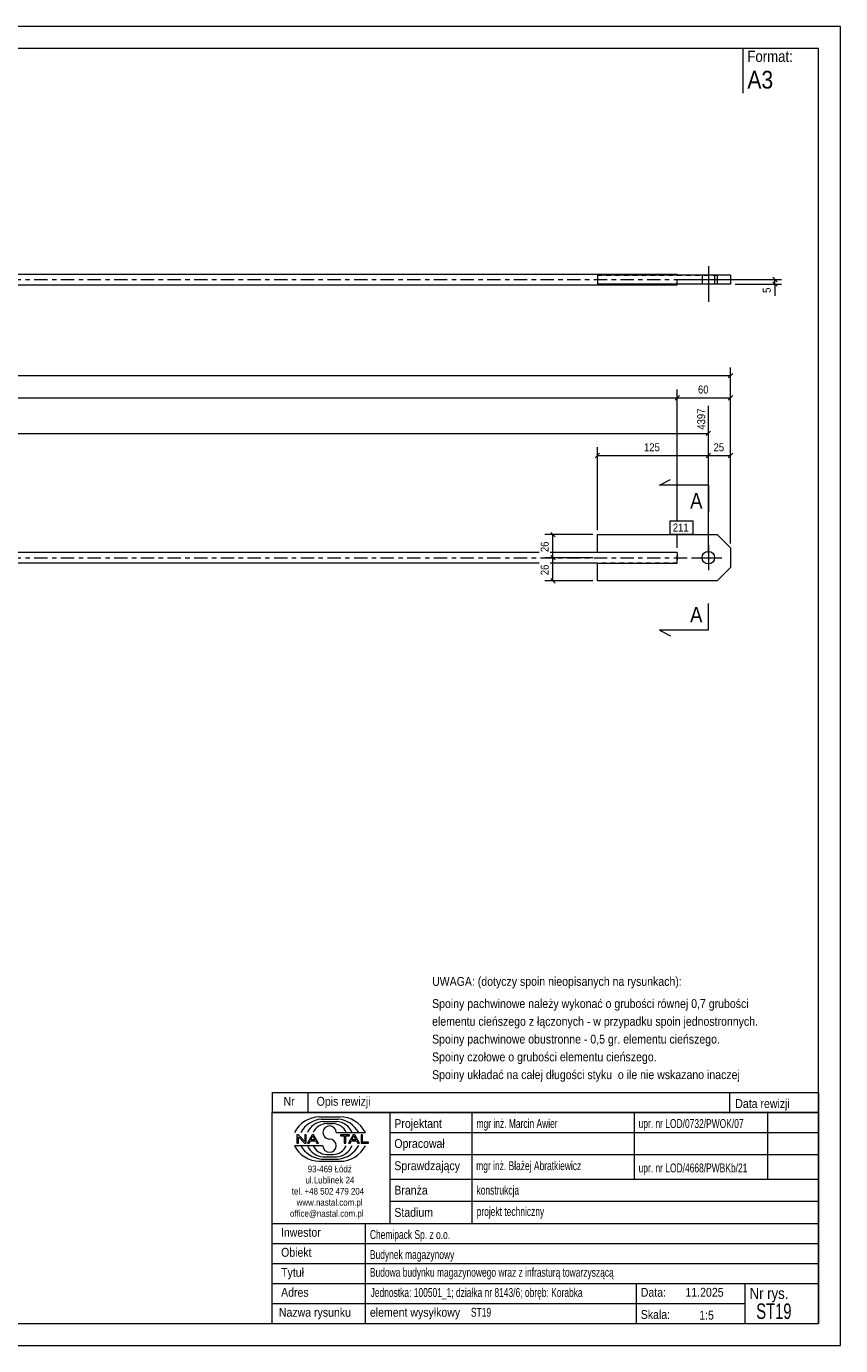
# Model space of a CAD drawing. Header units: millimetres. Extents: x 0 to 420, y 0 to 297.
# Tile 2 of 2: x 237 to 420, y 0 to 297. Entities that reach past the tile are written whole.
import ezdxf

# ---------------------------------------------------------------- set-up
doc = ezdxf.new("R2010")
doc.units = ezdxf.units.MM
for name, pattern in [('XKITLINE00', [0]), ('XKITLINE01', [4, 1, -1, 1, -1]), ('XKITLINE03', [6, 3, -1, 1, -1])]:
    doc.linetypes.add(name, pattern=pattern)
for name, color, linetype, lineweight in [('Arkusz rysunku', 3, 'Continuous', 0), ('Element', 2, 'Continuous', 0), ('Inny typ obiektu', 7, 'Continuous', 0), ('Przekrój', 7, 'Continuous', 0), ('Wymiar', 4, 'Continuous', 0), ('Znak elementu', 2, 'Continuous', 0), ('Śruba', 3, 'Continuous', 0)]:
    doc.layers.add(name, color=color, linetype=linetype, lineweight=lineweight)
doc.styles.add('ARIAL', font='ARIAL.TTF')

msp = doc.modelspace()

# ---------------------------------------------------------------- linework, layer by layer
at = {"layer": 'Arkusz rysunku', "linetype": 'XKITLINE00', "lineweight": 0}
for p, q in [((420, 297), (0, 297)), ((420, 297), (415, 297)), ((420, 0), (420, 297)), ((415, 292), (5, 292)), ((415, 5), (415, 292)), ((5, 5), (415, 5)), ((0, 0), (420, 0))]:
    msp.add_line(p, q, dxfattribs=at)
at = {"layer": 'Element', "linetype": 'XKITLINE00', "lineweight": 0}
for p, q in [((208.42, 241.2), (383.22, 241.2)), ((395.22, 241), (365.22, 241)), ((365.22, 241), (365.22, 239)), ((383.22, 241.2), (383.22, 241)), ((392.22, 241), (392.22, 239)), ((395.22, 241), (395.22, 239)), ((208.42, 238.8), (383.22, 238.8)), ((395.22, 239), (365.22, 239)), ((383.22, 238.8), (383.22, 239)), ((365.22, 178.58), (365.22, 182.58)), ((365.22, 182.58), (392.22, 182.58)), ((392.22, 182.58), (395.22, 179.58)), ((352.1, 178.58), (208.42, 178.58)), ((365.22, 178.58), (354.62, 178.58)), ((383.22, 178.58), (365.22, 178.58)), ((383.22, 178.58), (383.22, 177.86)), ((395.22, 179.58), (395.22, 175.18)), ((352.1, 176.18), (208.42, 176.18)), ((365.22, 176.18), (354.62, 176.18)), ((365.22, 172.18), (365.22, 176.18)), ((365.22, 176.18), (383.22, 176.18)), ((383.22, 176.9), (383.22, 177.86)), ((383.22, 176.18), (383.22, 176.9)), ((395.22, 175.18), (392.22, 172.18)), ((392.22, 172.18), (365.22, 172.18))]:
    msp.add_line(p, q, dxfattribs=at)
at = {"layer": 'Element', "linetype": 'XKITLINE01', "lineweight": 0}
for p, q in [((365.22, 241), (392.22, 241)), ((383.22, 239), (383.22, 241)), ((383.22, 239), (383.22, 241)), ((392.22, 239), (365.22, 239)), ((383.22, 178.58), (365.22, 178.58)), ((383.22, 178.58), (383.22, 177.86)), ((383.22, 176.18), (365.22, 176.18)), ((383.22, 177.86), (383.22, 176.9)), ((383.22, 176.18), (383.22, 176.9))]:
    msp.add_line(p, q, dxfattribs=at)
at = {"layer": 'Element', "linetype": 'XKITLINE03', "lineweight": 0}
for p, q in [((208.42, 240), (393.22, 240)), ((208.42, 177.38), (393.22, 177.38))]:
    msp.add_line(p, q, dxfattribs=at)
at = {"layer": 'Inny typ obiektu', "linetype": 'XKITLINE00', "lineweight": 0}
for p, q in [((398, 292), (398, 282)), ((292, 57), (292, 52.5)), ((292, 57), (415, 57)), ((300, 57), (300, 52.5)), ((395, 57), (395, 52.5)), ((415, 57), (415, 52.5)), ((415, 52.5), (292, 52.5)), ((292, 5), (292, 52.5)), ((292, 52.5), (415, 52.5)), ((302.62, 51.49), (307.23, 51.5)), ((303.07, 50.99), (306.86, 51)), ((303.46, 50.49), (306.45, 50.49)), ((318.5, 52.5), (318.5, 27.5)), ((337, 27.5), (337, 52.5)), ((373.5, 52.5), (373.5, 37.5)), ((403.5, 52.5), (403.5, 37.5)), ((415, 52.5), (415, 5)), ((304.2, 49.98), (305.73, 49.99)), ((306.42, 47.99), (312.98, 47.99)), ((318.5, 48), (415, 48)), ((303.43, 45.01), (297, 45.01)), ((297.93, 47.44), (297.57, 47.44)), ((297.57, 47.44), (297.57, 45.56)), ((297.57, 45.56), (297.9, 45.56)), ((297.9, 47.04), (299.29, 45.56)), ((297.9, 45.56), (297.9, 47.04)), ((299.31, 45.96), (297.93, 47.44)), ((299.29, 45.56), (299.65, 45.56)), ((299.65, 47.44), (299.31, 47.44)), ((299.31, 47.44), (299.31, 45.96)), ((299.65, 45.56), (299.65, 47.44)), ((300.96, 47.44), (299.94, 45.56)), ((299.94, 45.56), (300.31, 45.56)), ((300.31, 45.56), (300.61, 46.13)), ((300.61, 46.13), (301.71, 46.13)), ((300.71, 46.33), (301.14, 47.24)), ((301.6, 46.33), (300.71, 46.33)), ((301.33, 47.44), (300.96, 47.44)), ((301.14, 47.24), (301.6, 46.33)), ((302.41, 45.56), (301.33, 47.44)), ((301.71, 46.13), (302.02, 45.56)), ((302.02, 45.56), (302.41, 45.56)), ((309.43, 47.44), (307.34, 47.44)), ((307.34, 47.44), (307.34, 47.22)), ((307.34, 47.22), (308.21, 47.22)), ((308.21, 47.22), (308.21, 45.56)), ((308.21, 45.56), (308.56, 45.56)), ((308.56, 45.56), (308.56, 47.22)), ((308.56, 47.22), (309.43, 47.22)), ((310.21, 47.44), (309.2, 45.56)), ((309.2, 45.56), (309.57, 45.56)), ((309.43, 47.22), (309.43, 47.44)), ((309.57, 45.56), (309.86, 46.13)), ((309.86, 46.13), (310.96, 46.13)), ((309.96, 46.33), (310.39, 47.24)), ((310.86, 46.33), (309.96, 46.33)), ((310.59, 47.44), (310.21, 47.44)), ((310.4, 47.24), (310.39, 47.24)), ((310.4, 47.24), (310.86, 46.33)), ((311.67, 45.56), (310.59, 47.44)), ((310.96, 46.13), (311.27, 45.56)), ((311.27, 45.56), (311.67, 45.56)), ((312.36, 47.44), (312.01, 47.44)), ((312.01, 47.44), (312.01, 45.56)), ((312.01, 45.56), (313.66, 45.56)), ((312.36, 45.78), (312.36, 47.44)), ((313.66, 45.78), (312.36, 45.78)), ((313.66, 45.56), (313.66, 45.78)), ((303.07, 42.01), (306.86, 42)), ((303.46, 42.51), (306.45, 42.51)), ((304.2, 43.02), (305.73, 43.01)), ((318.5, 43), (415, 43)), ((302.62, 41.51), (307.23, 41.5)), ((318.5, 37.5), (415, 37.5)), ((318.5, 32.5), (415, 32.5)), ((292, 27.5), (415, 27.5)), ((313, 5), (313, 27.5)), ((292, 23), (415, 23)), ((292, 18.5), (415, 18.5)), ((292, 14), (415, 14)), ((374, 5), (374, 14)), ((398.5, 5), (398.5, 14)), ((292, 9.5), (398.5, 9.5)), ((292, 5), (415, 5))]:
    msp.add_line(p, q, dxfattribs=at)
for centre, radius, start, end in [((302.72, 45.08), 6.42, 90.8317, 153.0136), ((303.67, 45), 6.02, 95.7347, 150.2266), ((306.22, 46.41), 4.08, 22.7023, 86.7527), ((306.24, 44.98), 6.04, 29.8256, 84.1252), ((307.25, 45.07), 6.43, 27.0191, 90.199), ((303.7, 46.42), 4.07, 93.3428, 157.3393), ((304.33, 46.6), 3.38, 92.229, 155.8008), ((304.92, 47.99), 1.49, 0.0741, 179.9259), ((304.92, 47.99), 1.49, 179.9259, 270), ((305.59, 46.6), 3.39, 24.2351, 87.5913), ((302.72, 47.92), 6.42, 206.9864, 269.1683), ((303.67, 48), 6.02, 209.7734, 264.2653), ((303.7, 46.58), 4.07, 202.6607, 266.6572), ((304.33, 46.4), 3.38, 204.1992, 267.771), ((304.92, 45.01), 1.49, 180.0741, 359.9259), ((304.92, 45), 1.49, 0.0741, 90), ((305.59, 46.4), 3.39, 272.4087, 335.7649), ((306.22, 46.59), 4.08, 273.2473, 337.2977), ((306.24, 48.02), 6.04, 275.8748, 330.1744), ((307.25, 47.93), 6.43, 269.801, 332.9809)]:
    msp.add_arc(centre, radius, start, end, dxfattribs=at)
at = {"layer": 'Przekrój', "linetype": 'XKITLINE00', "lineweight": 0}
for p, q in [((379.22, 193.71), (381.72, 194.96)), ((384.22, 193.71), (379.22, 193.71)), ((390.22, 193.71), (384.22, 193.71)), ((390.22, 193.71), (390.22, 187.71)), ((390.22, 161.05), (390.22, 167.05)), ((379.22, 161.05), (381.72, 159.8)), ((384.22, 161.05), (379.22, 161.05)), ((390.22, 161.05), (384.22, 161.05))]:
    msp.add_line(p, q, dxfattribs=at)
at = {"layer": 'Wymiar', "linetype": 'XKITLINE00', "lineweight": 0}
for p, q in [((384.22, 240), (406.66, 240)), ((396.22, 239), (406.66, 239)), ((404.71, 240.51), (405.73, 239.49)), ((404.71, 239.51), (405.73, 238.49)), ((405.22, 239), (405.22, 240)), ((405.22, 239), (405.22, 236.31)), ((405.22, 239), (405.22, 236.31)), ((395.22, 180.58), (395.22, 220.24)), ((20.62, 218.38), (395.22, 218.38)), ((395.73, 218.89), (394.71, 217.87)), ((383.73, 213.89), (382.71, 212.87)), ((383.73, 213.89), (382.71, 212.87)), ((383.22, 185.68), (383.22, 215.24)), ((383.22, 185.68), (383.22, 215.24)), ((395.73, 213.89), (394.71, 212.87)), ((395.22, 180.58), (395.22, 215.24)), ((32.62, 213.38), (383.22, 213.38)), ((383.22, 213.38), (395.22, 213.38)), ((390.22, 178.38), (390.22, 211.54)), ((32.62, 205.38), (390.22, 205.38)), ((390.73, 205.89), (389.71, 204.87)), ((365.22, 183.58), (365.22, 202.24)), ((390.22, 178.38), (390.22, 202.24)), ((390.22, 178.38), (390.22, 202.24)), ((395.22, 180.58), (395.22, 202.24)), ((365.73, 200.89), (364.71, 199.87)), ((365.22, 200.38), (390.22, 200.38)), ((390.73, 200.89), (389.71, 199.87)), ((390.73, 200.89), (389.71, 199.87)), ((390.22, 200.38), (395.22, 200.38)), ((395.73, 200.89), (394.71, 199.87)), ((364.22, 182.58), (353.36, 182.58)), ((354.71, 183.09), (355.73, 182.07)), ((355.22, 177.38), (355.22, 182.58)), ((383.22, 179.58), (383.22, 182.68)), ((383.22, 179.58), (383.22, 182.68)), ((364.22, 177.38), (353.36, 177.38)), ((364.22, 177.38), (353.36, 177.38)), ((354.71, 177.89), (355.73, 176.87)), ((354.71, 177.89), (355.73, 176.87)), ((355.22, 172.18), (355.22, 177.38)), ((354.71, 172.69), (355.73, 171.67)), ((364.22, 172.18), (353.36, 172.18))]:
    msp.add_line(p, q, dxfattribs=at)
at = {"layer": 'Znak elementu', "linetype": 'XKITLINE00', "lineweight": 0}
for p, q in [((381.61, 185.68), (386.82, 185.68)), ((381.61, 182.68), (381.61, 185.68)), ((386.82, 182.68), (386.82, 185.68)), ((381.61, 182.68), (386.82, 182.68))]:
    msp.add_line(p, q, dxfattribs=at)
at = {"layer": 'Śruba', "linetype": 'XKITLINE00', "lineweight": 0}
for p, q in [((388.82, 241), (388.82, 239)), ((390.22, 243), (390.22, 235)), ((391.62, 241), (391.62, 239)), ((390.22, 180.18), (390.22, 174.58)), ((387.42, 177.38), (393.02, 177.38))]:
    msp.add_line(p, q, dxfattribs=at)
msp.add_circle((390.22, 177.38), 1.4, dxfattribs=at)

# ---------------------------------------------------------------- texts
at = {"layer": 'Inny typ obiektu', "style": 'ARIAL'}
for s, height, width, p in [('Format:', 2.5, 0.85, (399, 289)), ('A3', 4, 0.85, (399, 283)), ('UWAGA: (dotyczy spoin nieopisanych na rysunkach):', 2, 0.85, (328, 81)), ('Spoiny pachwinowe należy wykonać o grubości równej 0,7 grubości', 2, 0.85, (328, 76)), ('elementu cieńszego z łączonych - w przypadku spoin jednostronnych.', 2, 0.85, (328, 72)), ('Spoiny pachwinowe obustronne - 0,5 gr. elementu cieńszego.', 2, 0.85, (328, 68)), ('Spoiny czołowe o grubości elementu cieńszego.', 2, 0.85, (328, 64)), ('Spoiny układać na całej długości styku  o ile nie wskazano inaczej', 2, 0.85, (328, 60)), ('Nr', 2, 0.85, (294.54, 54)), ('Opis rewizji', 2, 0.85, (302, 54)), ('Data rewizji', 2, 0.85, (396.28, 53.5)), ('Projektant', 2, 0.85, (319.5, 49)), ('mgr inż. Marcin Awier', 2, 0.68, (338, 49)), ('upr. nr LOD/0732/PWOK/07', 2, 0.68, (374.5, 49)), ('Opracował', 2, 0.85, (319.5, 44.5)), ('Sprawdzający', 2, 0.85, (319.5, 39.5)), ('mgr inż. Błażej Abratkiewicz', 2, 0.68, (337.94, 39.5)), ('93-469 Łódź', 1.5, 0.85, (300, 39)), ('upr. nr LOD/4668/PWBKb/21', 2, 0.68, (374.5, 39)), ('ul.Lublinek 24', 1.5, 0.85, (299.5, 36.5)), ('Branża', 2, 0.85, (319.5, 34)), ('konstrukcja', 2, 0.68, (338, 34)), ('tel. +48 502 479 204', 1.5, 0.85, (296.41, 34)), ('www.nastal.com.pl', 1.5, 0.85, (297.5, 31.5)), ('office@nastal.com.pl', 1.5, 0.85, (296, 29)), ('Stadium', 2, 0.85, (319.5, 29)), ('projekt techniczny', 2, 0.68, (338.04, 29.19)), ('Inwestor', 2, 0.85, (293.96, 24.5)), ('Chemipack Sp. z o.o.', 2, 0.68, (314, 24)), ('Obiekt', 2, 0.85, (294, 20)), ('Budynek magazynowy', 2, 0.68, (314, 19.5)), ('Tytuł', 2, 0.85, (294, 15.5)), ('Budowa budynku magazynowego wraz z infrasturą towarzyszącą', 2, 0.68, (314, 15.5)), ('Adres', 2, 0.85, (294, 11)), ('Jednostka: 100501_1; działka nr 8143/6; obręb: Korabka', 2, 0.68, (314.16, 10.96)), ('Data:', 2, 0.85, (375, 11)), ('11.2025', 2, 0.85, (385.06, 11)), ('Nr rys.', 2.5, 0.85, (399.5, 10.5)), ('ST19', 3.5, 0.68, (401, 6)), ('Nazwa rysunku', 2, 0.85, (293.5, 6.5)), ('element wysyłkowy', 2, 0.85, (314, 6.5)), ('ST19', 2, 0.68, (336.75, 6.5)), ('Skala:', 2, 0.85, (375, 6)), ('1:5', 2, 0.85, (388.16, 5.85))]:
    msp.add_text(s, height=height, dxfattribs=dict(at, width=width)).set_placement(p)
at = {"layer": 'Przekrój', "style": 'ARIAL', "width": 0.85}
for p in [(386.11, 188.46), (386.11, 162.8)]:
    msp.add_text('A', height=3.5, dxfattribs=at).set_placement(p)
at = {"layer": 'Wymiar', "style": 'ARIAL', "width": 0.85}
for s, p in [('5', (404.26, 236.99)), ('4397', (389.5, 206.2)), ('26', (354.26, 178.64)), ('26', (354.26, 173.44))]:
    msp.add_text(s, height=1.8, rotation=90.0002, dxfattribs=at).set_placement(p)
for s, p in [('60', (387.88, 214.34)), ('125', (375.72, 201.34)), ('25', (391.38, 201.34))]:
    msp.add_text(s, height=1.8, dxfattribs=at).set_placement(p)
at = {"layer": 'Znak elementu', "style": 'ARIAL', "width": 0.85}
msp.add_text('211', height=1.8, dxfattribs=at).set_placement((382.21, 183.28))

doc.saveas('drawing.dxf')
